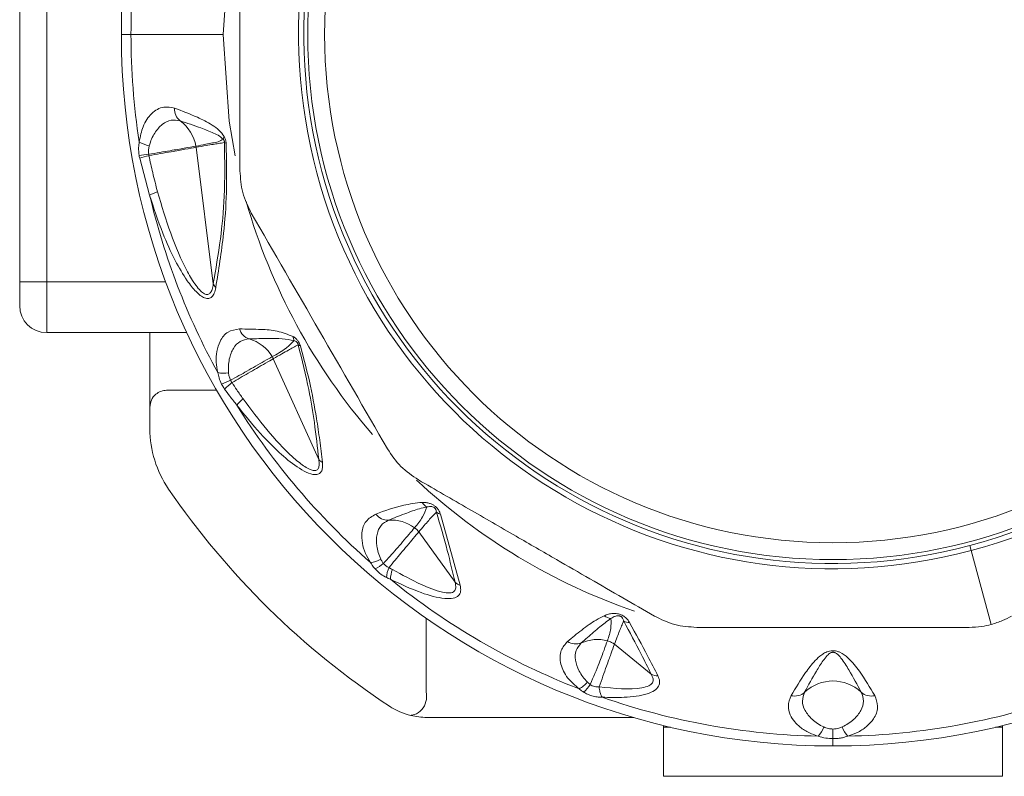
# Model space of a CAD drawing. Header units: millimetres. Extents: x -447 to 1924, y -61 to 422.
# Tile 15 of 65: x -110 to -81, y 378 to 401. Entities that reach past the tile are written whole.
import ezdxf

# ---------------------------------------------------------------- set-up
doc = ezdxf.new("R2010")
doc.units = ezdxf.units.MM

# ---------------------------------------------------------------- blocks, each defined once
blk = doc.blocks.new('Drawing View1')
at = {"color": 7, "linetype": 'Continuous', "lineweight": 18}
for p, q in [((94.221, -16.035), (94.221, -1.435)), ((95.021, -16.035), (95.021, -1.435)), ((97.221, -8.735), (97.506, -8.735)), ((100.221, -8.735), (97.506, -8.735)), ((99.428, -12.064), (99.934, -16.098)), ((98.055, -13.473), (97.762, -12.386)), ((94.221, -16.735), (94.221, -16.035)), ((94.221, -16.035), (95.021, -16.035)), ((95.021, -17.535), (95.021, -16.035)), ((95.021, -16.035), (98.531, -16.035)), ((95.021, -17.535), (99.154, -17.535)), ((98.064, -17.535), (98.064, -19.726)), ((101.705, -18.305), (103.049, -21.28)), ((98.899, -19.235), (100.034, -19.235)), ((98.064, -20.369), (98.064, -19.739)), ((106.641, -22.895), (107.221, -24.991)), ((105.997, -23.416), (107.068, -24.904)), ((122.262, -23.815), (122.302, -23.966)), ((122.302, -23.966), (122.887, -26.15)), ((106.221, -25.969), (106.221, -28.057)), ((111.772, -26.733), (112.855, -27.612)), ((106.221, -28.057), (106.221, -28.058)), ((112.331, -28.892), (106.234, -28.892)), ((113.221, -29.181), (113.221, -29.131)), ((113.221, -30.631), (113.221, -29.181)), ((113.221, -29.181), (113.43, -29.181)), ((118.221, -29.235), (118.221, -29.519)), ((123.012, -29.181), (123.221, -29.181)), ((123.221, -29.131), (123.221, -29.181)), ((123.221, -29.181), (123.221, -30.631)), ((118.221, -29.735), (118.221, -29.519)), ((123.221, -30.631), (113.221, -30.631))]:
    blk.add_line(p, q, dxfattribs=at)
at = {"color": 7, "linetype": 'Continuous', "lineweight": 18, "flags": 128}
for points in [[(100.553, -5.295), (100.404, -6.173), (100.221, -8.735)], [(100.221, -8.735), (100.404, -11.297), (100.581, -12.317)]]:
    blk.add_lwpolyline(points, dxfattribs=at)
at = {"color": 7, "linetype": 'Continuous', "lineweight": 18}
for radius in [15.5, 15]:
    blk.add_circle((118.221, -8.735), radius, dxfattribs=at)
for centre, radius, start, end in [((118.221, -8.735), 21, 270, 180), ((118.221, -8.735), 15.768, 285, 105), ((118.221, -8.735), 15.612, 285, 105), ((118.221, -8.735), 15.768, 105, 285), ((118.221, -8.735), 15.612, 105, 285), ((118.221, -8.735), 20.715, 171.2076, 180), ((118.221, -8.735), 21, 180, 270), ((118.221, -8.735), 20.715, 180, 188.7924), ((99.24, -10.932), 0.452, 177.0824, 231.0736), ((98.261, -12.237), 1.179, 10.1165, 53.9079), ((98.169, -11.266), 0.761, 236.5758, 260.5903), ((100.499, -11.87), 0.274, 152.8552, 171.1806), ((98.905, -12.13), 0.527, 7.1471, 10.9644), ((100.376, -11.709), 0.241, 242.5119, 255.0672), ((97.334, -7.494), 4.825, 274.8986, 278.2754), ((98.697, -15.234), 2.997, 102.7357, 108.1829), ((98.967, -15.446), 2.173, 108.1662, 114.8225), ((118.221, -8.735), 20.715, 193.2231, 208.7924), ((118.221, -8.735), 18, 195.8753, 220.9986), ((100.27, -15.941), 0.371, 204.9775, 225.1315), ((95.021, -16.735), 0.8, 180, 270), ((101.136, -17.292), 0.452, 197.0824, 251.0736), ((100.664, -18.85), 1.177, 31.0277, 73.9434), ((102.632, -17.629), 0.344, 183.5806, 204.3894), ((102.558, -17.69), 0.238, 239.937, 256.7519), ((100.244, -17.972), 0.761, 256.5756, 280.5902), ((99.344, -16.738), 2.461, 289.8898, 296.5422), ((101.393, -20.279), 1.559, 125.5588, 136.1413), ((101.731, -20.599), 1.441, 129.5516, 139.9201), ((118.221, -8.735), 20.715, 211.8676, 228.7924), ((101.221, -20.369), 3.157, 180, 214.3869), ((103.334, -21.03), 0.379, 221.0953, 241.7317), ((118.221, -8.735), 18, 226.9592, 251.0059), ((118.221, -8.735), 23.757, 214.3869, 236.5672), ((106.45, -22.327), 0.413, 211.8044, 238.5199), ((105.093, -22.619), 0.452, 217.0824, 271.0736), ((106.749, -22.539), 0.372, 231.6841, 253.0823), ((105.184, -24.235), 1.168, 53.8038, 94.0521), ((104.487, -23.564), 0.761, 276.5757, 300.5903), ((104.218, -23.507), 1.116, 296.1355, 311.2401), ((105.842, -24.805), 0.796, 155.0575, 177.1112), ((105.966, -24.84), 0.805, 157.352, 178.2718), ((118.221, -8.735), 20.715, 230.9198, 248.7924), ((107.349, -24.588), 0.423, 228.3487, 252.4435), ((111.723, -25.549), 0.427, 233.4449, 262.7909), ((112.235, -25.678), 0.417, 243.1273, 267.8975), ((110.633, -26.272), 0.452, 237.0824, 291.0736), ((111.27, -27.754), 1.162, 75.3904, 114.1143), ((110.387, -27.367), 0.761, 296.5758, 320.5903), ((113.066, -27.222), 0.444, 241.635, 268.6537), ((118.221, -29.033), 1.216, 46.5845, 133.4155), ((150.772, -28.058), 44.551, 180, 180.3881), ((110.271, -27.431), 0.925, 309.5889, 328.2249), ((117.089, -27.81), 0.452, 257.0824, 311.0736), ((119.353, -27.81), 0.452, 228.9264, 282.9176), ((118.221, -8.735), 20.715, 250.7909, 268.7924), ((118.221, -8.735), 20.715, 271.2076, 289.209), ((106.235, -26.89), 2.002, 236.5672, 246.684), ((106.233, -26.896), 1.996, 246.6784, 256.3363), ((106.234, -26.889), 2.003, 256.3399, 269.9905), ((117.232, -28.922), 0.761, 316.5756, 340.5902), ((119.21, -28.922), 0.761, 199.4098, 223.4244)]:
    blk.add_arc(centre, radius, start, end, dxfattribs=at)
for points, knots in [([(100.721, -12.754), (100.721, -11.415), (100.721, -8.735), (100.721, -6.056), (100.721, -4.716)], [0, 0, 0, 0, 0.499933, 1, 1, 1, 1]), ([(97.749, -11.901), (97.781, -11.745), (97.851, -11.395), (98.114, -11.032), (98.443, -10.839), (98.681, -10.887), (98.789, -10.909)], [0, 0, 0, 0, 0.210078, 0.472065, 0.762912, 1, 1, 1, 1]), ([(98.789, -10.909), (99.014, -10.992), (99.383, -11.128), (99.824, -11.355), (100.095, -11.531), (100.208, -11.681), (100.255, -11.744)], [0, 0, 0, 0, 0.4565545, 0.748856, 0.8946267, 1, 1, 1, 1]), ([(98.044, -12.017), (98.066, -11.949), (98.109, -11.811), (98.236, -11.583), (98.426, -11.368), (98.687, -11.236), (98.866, -11.268), (98.956, -11.283)], [0, 0, 0, 0, 0.117161, 0.239899, 0.491313, 0.74564, 1, 1, 1, 1]), ([(98.956, -11.283), (99.162, -11.35), (99.497, -11.459), (99.88, -11.616), (100.098, -11.713), (100.192, -11.795), (100.228, -11.828)], [0, 0, 0, 0, 0.470738, 0.766879, 0.908603, 1, 1, 1, 1]), ([(97.746, -12.302), (97.738, -12.224), (97.723, -12.083), (97.741, -11.958), (97.749, -11.901)], [0, 0, 0, 0, 0.552011, 1, 1, 1, 1]), ([(100.228, -11.828), (100.178, -11.854), (100.077, -11.907), (99.899, -11.937), (99.682, -11.982), (99.519, -12.012), (99.422, -12.029)], [0, 0, 0, 0, 0.201655, 0.404918, 0.64705, 1, 1, 1, 1]), ([(100.228, -11.828), (100.234, -11.834), (100.244, -11.847), (100.255, -11.869), (100.261, -11.889), (100.264, -11.906), (100.264, -11.917), (100.264, -11.923)], [0, 0, 0, 0, 0.312066, 0.577689, 0.709478, 0.846396, 1, 1, 1, 1]), ([(100.255, -11.744), (100.271, -11.776), (100.292, -11.82), (100.309, -11.891), (100.312, -11.924), (100.314, -11.942)], [0, 0, 0, 0, 0.527893, 0.749645, 1, 1, 1, 1]), ([(98.029, -12.269), (98.025, -12.221), (98.019, -12.133), (98.036, -12.053), (98.044, -12.017)], [0, 0, 0, 0, 0.543645, 1, 1, 1, 1]), ([(99.422, -12.029), (99.321, -12.047), (99.141, -12.08), (98.647, -12.166), (98.248, -12.233), (98.029, -12.269)], [0, 0, 0, 0, 0.361519, 0.649049, 1, 1, 1, 1]), ([(99.428, -12.064), (99.33, -12.081), (99.155, -12.112), (98.667, -12.198), (98.263, -12.27), (98.036, -12.311)], [0, 0, 0, 0, 0.351286, 0.635427, 1, 1, 1, 1]), ([(100.264, -11.923), (100.204, -11.932), (100.093, -11.949), (99.914, -11.98), (99.695, -12.017), (99.527, -12.047), (99.428, -12.064)], [0, 0, 0, 0, 0.215335, 0.398234, 0.642077, 1, 1, 1, 1]), ([(100.264, -11.923), (100.272, -12.462), (100.287, -13.479), (100.147, -14.858), (100.008, -15.664), (99.934, -16.098)], [0, 0, 0, 0, 0.342559, 0.646235, 1, 1, 1, 1]), ([(100.314, -11.942), (100.324, -12.437), (100.345, -13.379), (100.231, -14.813), (100.091, -15.684), (100.008, -16.204)], [0, 0, 0, 0, 0.308412, 0.587789, 1, 1, 1, 1]), ([(97.762, -12.386), (97.758, -12.371), (97.752, -12.343), (97.748, -12.314), (97.746, -12.302)], [0, 0, 0, 0, 0.560051, 1, 1, 1, 1]), ([(98.036, -12.311), (98.034, -12.303), (98.031, -12.289), (98.029, -12.275), (98.029, -12.269)], [0, 0, 0, 0, 0.560002, 1, 1, 1, 1]), ([(98.29, -13.381), (98.24, -13.192), (98.147, -12.837), (98.072, -12.478), (98.036, -12.311)], [0, 0, 0, 0, 0.534048, 1, 1, 1, 1]), ([(100.008, -16.204), (99.995, -16.262), (99.971, -16.371), (99.901, -16.485), (99.802, -16.539), (99.64, -16.513), (99.411, -16.329), (99.112, -15.945), (98.776, -15.362), (98.393, -14.516), (98.178, -13.853), (98.055, -13.473)], [0, 0, 0, 0, 0.053488, 0.101165, 0.145724, 0.192526, 0.283011, 0.383772, 0.541991, 0.738283, 1, 1, 1, 1]), ([(99.934, -16.098), (99.925, -16.154), (99.907, -16.257), (99.853, -16.369), (99.773, -16.42), (99.668, -16.395), (99.548, -16.299), (99.372, -16.087), (98.836, -15.187), (98.538, -14.202), (98.29, -13.381)], [0, 0, 0, 0, 0.051327, 0.09442, 0.134349, 0.174419, 0.220939, 0.27713, 0.398157, 1, 1, 1, 1]), ([(105.075, -20.966), (104.406, -19.806), (103.066, -17.486), (101.726, -15.165), (101.056, -14.004)], [0, 0, 0, 0, 0.499632, 1, 1, 1, 1]), ([(100.067, -18.712), (100.048, -18.608), (100.006, -18.383), (100.031, -18.065), (100.135, -17.744), (100.352, -17.482), (100.586, -17.444), (100.704, -17.424)], [0, 0, 0, 0, 0.137707, 0.297654, 0.485766, 0.740451, 1, 1, 1, 1]), ([(100.704, -17.424), (100.92, -17.428), (101.284, -17.434), (101.801, -17.463), (102.129, -17.589), (102.289, -17.65)], [0, 0, 0, 0, 0.427707, 0.722359, 1, 1, 1, 1]), ([(100.384, -18.72), (100.38, -18.649), (100.374, -18.504), (100.415, -18.246), (100.52, -17.979), (100.72, -17.766), (100.9, -17.735), (100.989, -17.719)], [0, 0, 0, 0, 0.117122, 0.23984, 0.491204, 0.745529, 1, 1, 1, 1]), ([(100.989, -17.719), (101.184, -17.714), (101.511, -17.706), (101.946, -17.701), (102.199, -17.748), (102.319, -17.771)], [0, 0, 0, 0, 0.4373839, 0.7346037, 1, 1, 1, 1]), ([(102.289, -17.65), (102.315, -17.667), (102.361, -17.698), (102.417, -17.757), (102.455, -17.811), (102.484, -17.863), (102.496, -17.901), (102.503, -17.921)], [0, 0, 0, 0, 0.303841, 0.543349, 0.671179, 0.821746, 1, 1, 1, 1]), ([(102.319, -17.771), (102.243, -17.847), (102.054, -18.036), (101.815, -18.166), (101.672, -18.243)], [0, 0, 0, 0, 0.404874, 1, 1, 1, 1]), ([(102.439, -17.896), (102.389, -17.921), (102.292, -17.971), (102.134, -18.061), (101.939, -18.171), (101.79, -18.256), (101.705, -18.305)], [0, 0, 0, 0, 0.1994012, 0.3895888, 0.6507497, 1, 1, 1, 1]), ([(102.319, -17.771), (102.333, -17.776), (102.358, -17.785), (102.389, -17.807), (102.409, -17.828), (102.421, -17.844), (102.43, -17.861), (102.436, -17.878), (102.438, -17.89), (102.439, -17.896)], [0, 0, 0, 0, 0.336697, 0.565233, 0.658713, 0.752306, 0.821694, 0.902667, 1, 1, 1, 1]), ([(102.439, -17.896), (102.552, -18.343), (102.754, -19.144), (102.936, -20.26), (103.009, -20.919), (103.049, -21.28)], [0, 0, 0, 0, 0.364986, 0.653176, 1, 1, 1, 1]), ([(102.503, -17.921), (102.598, -18.276), (102.797, -19.024), (102.963, -19.936), (103.082, -20.725), (103.13, -21.147), (103.155, -21.364)], [0, 0, 0, 0, 0.283427, 0.598157, 0.79281, 1, 1, 1, 1]), ([(101.672, -18.243), (101.604, -18.283), (101.482, -18.354), (101.204, -18.513), (100.879, -18.7), (100.611, -18.847), (100.443, -18.939)], [0, 0, 0, 0, 0.294643, 0.521096, 0.701932, 1, 1, 1, 1]), ([(101.672, -18.243), (101.679, -18.254), (101.691, -18.274), (101.701, -18.296), (101.705, -18.305)], [0, 0, 0, 0, 0.559976, 1, 1, 1, 1]), ([(101.705, -18.305), (101.637, -18.345), (101.515, -18.414), (101.239, -18.574), (100.915, -18.761), (100.651, -18.915), (100.487, -19.011)], [0, 0, 0, 0, 0.294538, 0.521008, 0.701872, 1, 1, 1, 1]), ([(100.181, -19.051), (100.153, -18.991), (100.101, -18.876), (100.078, -18.764), (100.067, -18.712)], [0, 0, 0, 0, 0.530896, 1, 1, 1, 1]), ([(100.443, -18.939), (100.428, -18.901), (100.398, -18.827), (100.388, -18.755), (100.384, -18.72)], [0, 0, 0, 0, 0.523137, 1, 1, 1, 1]), ([(100.27, -19.199), (100.252, -19.172), (100.219, -19.125), (100.193, -19.074), (100.181, -19.051)], [0, 0, 0, 0, 0.560194, 1, 1, 1, 1]), ([(100.487, -19.011), (100.478, -18.998), (100.461, -18.975), (100.449, -18.95), (100.443, -18.939)], [0, 0, 0, 0, 0.560007, 1, 1, 1, 1]), ([(100.813, -19.488), (100.752, -19.401), (100.641, -19.244), (100.534, -19.083), (100.487, -19.011)], [0, 0, 0, 0, 0.554562, 1, 1, 1, 1]), ([(98.064, -19.739), (98.073, -19.666), (98.09, -19.52), (98.223, -19.356), (98.386, -19.256), (98.501, -19.241), (98.558, -19.234)], [0, 0, 0, 0, 0.2793328, 0.5588645, 0.7793628, 1, 1, 1, 1]), ([(98.558, -19.234), (98.621, -19.234), (98.734, -19.235), (98.848, -19.235), (98.899, -19.235)], [0, 0, 0, 0, 0.5485612, 1, 1, 1, 1]), ([(100.628, -19.672), (100.56, -19.586), (100.437, -19.431), (100.321, -19.27), (100.27, -19.199)], [0, 0, 0, 0, 0.555292, 1, 1, 1, 1]), ([(103.155, -21.364), (103.158, -21.418), (103.164, -21.521), (103.13, -21.641), (103.053, -21.716), (102.834, -21.747), (102.393, -21.512), (101.856, -21.065), (101.25, -20.453), (100.857, -19.959), (100.628, -19.672)], [0, 0, 0, 0, 0.054232, 0.103303, 0.150337, 0.200897, 0.369635, 0.542742, 0.734318, 1, 1, 1, 1]), ([(103.049, -21.28), (103.055, -21.331), (103.066, -21.425), (103.046, -21.538), (102.986, -21.604), (102.883, -21.608), (102.748, -21.558), (102.54, -21.431), (101.829, -20.837), (101.276, -20.103), (100.813, -19.488)], [0, 0, 0, 0, 0.051613, 0.09536, 0.137319, 0.180165, 0.228028, 0.285272, 0.402314, 1, 1, 1, 1]), ([(112.952, -25.9), (112.642, -25.721), (112.013, -25.358), (111.047, -24.801), (109.996, -24.194), (108.801, -23.504), (107.433, -22.714), (106.482, -22.165), (105.99, -21.881)], [0, 0, 0, 0, 0.135419, 0.274991, 0.415244, 0.585607, 0.785782, 1, 1, 1, 1]), ([(104.732, -22.891), (104.996, -22.791), (105.414, -22.631), (105.914, -22.568), (106.099, -22.544)], [0, 0, 0, 0, 0.629625, 1, 1, 1, 1]), ([(106.099, -22.544), (106.137, -22.545), (106.205, -22.547), (106.309, -22.569), (106.398, -22.605), (106.48, -22.655), (106.553, -22.724), (106.61, -22.81), (106.63, -22.866), (106.641, -22.895)], [0, 0, 0, 0, 0.202674, 0.363901, 0.493169, 0.594446, 0.716905, 0.852714, 1, 1, 1, 1]), ([(104.574, -24.32), (104.521, -24.229), (104.405, -24.034), (104.32, -23.73), (104.306, -23.397), (104.416, -23.072), (104.624, -22.953), (104.732, -22.891)], [0, 0, 0, 0, 0.136663, 0.294577, 0.479617, 0.72985, 1, 1, 1, 1]), ([(105.101, -23.071), (105.262, -23.006), (105.499, -22.911), (105.804, -22.801), (106.018, -22.73), (106.161, -22.696), (106.234, -22.679)], [0, 0, 0, 0, 0.429633, 0.636413, 0.813229, 1, 1, 1, 1]), ([(106.234, -22.679), (106.198, -22.78), (106.118, -22.999), (105.959, -23.19), (105.873, -23.293)], [0, 0, 0, 0, 0.460533, 1, 1, 1, 1]), ([(106.519, -22.831), (106.48, -22.87), (106.402, -22.949), (106.283, -23.085), (106.147, -23.241), (106.05, -23.354), (105.997, -23.416)], [0, 0, 0, 0, 0.2134593, 0.4293792, 0.6901911, 1, 1, 1, 1]), ([(106.234, -22.679), (106.26, -22.674), (106.304, -22.665), (106.37, -22.667), (106.422, -22.681), (106.458, -22.703), (106.476, -22.719), (106.491, -22.737), (106.504, -22.76), (106.515, -22.794), (106.517, -22.816), (106.519, -22.831)], [0, 0, 0, 0, 0.274116, 0.463194, 0.592982, 0.653123, 0.685144, 0.720858, 0.783468, 0.856593, 1, 1, 1, 1]), ([(106.519, -22.831), (106.631, -23.215), (106.839, -23.927), (106.995, -24.596), (107.068, -24.904)], [0, 0, 0, 0, 0.53826, 1, 1, 1, 1]), ([(104.874, -24.219), (104.847, -24.153), (104.792, -24.019), (104.742, -23.763), (104.75, -23.476), (104.865, -23.207), (105.022, -23.116), (105.101, -23.071)], [0, 0, 0, 0, 0.117118, 0.239833, 0.491188, 0.745502, 1, 1, 1, 1]), ([(105.873, -23.293), (105.825, -23.352), (105.739, -23.456), (105.538, -23.692), (105.297, -23.975), (105.086, -24.203), (104.954, -24.346)], [0, 0, 0, 0, 0.287161, 0.511571, 0.692984, 1, 1, 1, 1]), ([(105.997, -23.416), (105.949, -23.473), (105.863, -23.575), (105.669, -23.807), (105.435, -24.087), (105.242, -24.322), (105.121, -24.469)], [0, 0, 0, 0, 0.28629, 0.510661, 0.69222, 1, 1, 1, 1]), ([(105.873, -23.293), (105.899, -23.313), (105.946, -23.35), (105.982, -23.396), (105.997, -23.416)], [0, 0, 0, 0, 0.559847, 1, 1, 1, 1]), ([(104.71, -24.509), (104.68, -24.473), (104.628, -24.411), (104.59, -24.346), (104.574, -24.32)], [0, 0, 0, 0, 0.579744, 1, 1, 1, 1]), ([(104.954, -24.346), (104.936, -24.322), (104.906, -24.28), (104.884, -24.237), (104.874, -24.219)], [0, 0, 0, 0, 0.574767, 1, 1, 1, 1]), ([(105.121, -24.469), (105.086, -24.454), (105.022, -24.425), (104.975, -24.371), (104.954, -24.346)], [0, 0, 0, 0, 0.541687, 1, 1, 1, 1]), ([(105.047, -24.765), (104.989, -24.733), (104.899, -24.684), (104.785, -24.589), (104.735, -24.536), (104.71, -24.509)], [0, 0, 0, 0, 0.4821932, 0.7402634, 1, 1, 1, 1]), ([(105.224, -24.53), (105.205, -24.519), (105.17, -24.499), (105.136, -24.478), (105.121, -24.469)], [0, 0, 0, 0, 0.557314, 1, 1, 1, 1]), ([(107.068, -24.904), (107.082, -24.961), (107.101, -25.043), (107.08, -25.127), (107.046, -25.173), (106.99, -25.205), (106.88, -25.225), (106.579, -25.182), (105.996, -24.951), (105.505, -24.683), (105.224, -24.53)], [0, 0, 0, 0, 0.088148, 0.127362, 0.165638, 0.20809, 0.253003, 0.357761, 0.633199, 1, 1, 1, 1]), ([(105.162, -24.815), (105.141, -24.806), (105.102, -24.79), (105.064, -24.773), (105.047, -24.765)], [0, 0, 0, 0, 0.558376, 1, 1, 1, 1]), ([(107.221, -24.991), (107.231, -25.053), (107.25, -25.174), (107.179, -25.31), (107.013, -25.385), (106.648, -25.387), (106.003, -25.21), (105.464, -24.957), (105.162, -24.815)], [0, 0, 0, 0, 0.0942, 0.182499, 0.278775, 0.389657, 0.657979, 1, 1, 1, 1]), ([(111.469, -25.892), (111.511, -25.875), (111.587, -25.844), (111.718, -25.82), (111.849, -25.823), (111.977, -25.86), (112.083, -25.923), (112.164, -26.004), (112.2, -26.063), (112.22, -26.095)], [0, 0, 0, 0, 0.195281, 0.351729, 0.494735, 0.605844, 0.71819, 0.84666, 1, 1, 1, 1]), ([(110.388, -26.651), (110.525, -26.537), (110.73, -26.366), (111.016, -26.158), (111.23, -26.014), (111.387, -25.934), (111.469, -25.892)], [0, 0, 0, 0, 0.420929, 0.628617, 0.808166, 1, 1, 1, 1]), ([(110.795, -26.693), (110.916, -26.585), (111.096, -26.424), (111.33, -26.227), (111.498, -26.092), (111.612, -26.013), (111.67, -25.973)], [0, 0, 0, 0, 0.4256024, 0.6341072, 0.8127261, 1, 1, 1, 1]), ([(111.67, -25.973), (111.673, -26.071), (111.68, -26.285), (111.605, -26.508), (111.563, -26.63)], [0, 0, 0, 0, 0.4557088, 1, 1, 1, 1]), ([(111.67, -25.973), (111.71, -25.945), (111.761, -25.91), (111.854, -25.891), (111.902, -25.892), (111.938, -25.903), (111.959, -25.912), (111.977, -25.924), (112.004, -25.95), (112.03, -25.993), (112.041, -26.029), (112.047, -26.05)], [0, 0, 0, 0, 0.388997, 0.491274, 0.578221, 0.607166, 0.63573, 0.666015, 0.700417, 0.824832, 1, 1, 1, 1]), ([(112.047, -26.05), (112.025, -26.097), (111.982, -26.191), (111.919, -26.348), (111.849, -26.528), (111.799, -26.661), (111.772, -26.733)], [0, 0, 0, 0, 0.21465, 0.427263, 0.688154, 1, 1, 1, 1]), ([(112.047, -26.05), (112.222, -26.377), (112.505, -26.905), (112.759, -27.417), (112.855, -27.612)], [0, 0, 0, 0, 0.619883, 1, 1, 1, 1]), ([(112.22, -26.095), (112.401, -26.424), (112.693, -26.955), (112.956, -27.469), (113.056, -27.665)], [0, 0, 0, 0, 0.620107, 1, 1, 1, 1]), ([(122.887, -26.15), (123.003, -26.114), (123.214, -26.049), (123.404, -25.947), (123.49, -25.9)], [0, 0, 0, 0, 0.54545, 1, 1, 1, 1]), ([(122.24, -26.235), (121.883, -26.235), (121.156, -26.235), (120.041, -26.235), (118.827, -26.235), (117.447, -26.235), (115.868, -26.235), (114.77, -26.235), (114.202, -26.235)], [0, 0, 0, 0, 0.135414, 0.274984, 0.415234, 0.58558, 0.78576, 1, 1, 1, 1]), ([(122.24, -26.235), (122.364, -26.231), (122.581, -26.223), (122.796, -26.172), (122.887, -26.15)], [0, 0, 0, 0, 0.573868, 1, 1, 1, 1]), ([(110.727, -28.047), (110.608, -27.943), (110.341, -27.708), (110.157, -27.3), (110.153, -26.918), (110.315, -26.734), (110.388, -26.651)], [0, 0, 0, 0, 0.2091723, 0.4692564, 0.7606952, 1, 1, 1, 1]), ([(110.975, -27.85), (110.927, -27.797), (110.829, -27.69), (110.695, -27.466), (110.604, -27.194), (110.62, -26.902), (110.737, -26.763), (110.795, -26.693)], [0, 0, 0, 0, 0.117159, 0.239896, 0.491308, 0.745636, 1, 1, 1, 1]), ([(111.563, -26.63), (111.535, -26.711), (111.479, -26.868), (111.316, -27.312), (111.151, -27.7), (111.057, -27.918)], [0, 0, 0, 0, 0.321949, 0.6179, 1, 1, 1, 1]), ([(111.563, -26.63), (111.606, -26.643), (111.681, -26.666), (111.744, -26.712), (111.772, -26.733)], [0, 0, 0, 0, 0.559728, 1, 1, 1, 1]), ([(111.772, -26.733), (111.741, -26.818), (111.684, -26.973), (111.527, -27.405), (111.397, -27.776), (111.322, -27.988)], [0, 0, 0, 0, 0.342164, 0.623264, 1, 1, 1, 1]), ([(119.454, -28.25), (119.312, -28.008), (119.088, -27.628), (118.75, -27.197), (118.503, -26.997), (118.342, -26.937), (118.252, -26.921), (118.129, -26.925), (118.002, -26.971), (117.844, -27.069), (117.635, -27.268), (117.327, -27.671), (117.122, -28.021), (116.988, -28.25)], [0, 0, 0, 0, 0.25126, 0.396042, 0.462455, 0.47993, 0.495701, 0.509284, 0.540179, 0.56984, 0.63555, 0.761953, 1, 1, 1, 1]), ([(119.057, -28.15), (118.938, -27.928), (118.752, -27.581), (118.511, -27.207), (118.377, -27.04), (118.294, -26.987), (118.265, -26.975), (118.24, -26.97), (118.218, -26.968), (118.181, -26.972), (118.14, -26.991), (118.093, -27.023), (118.017, -27.098), (117.891, -27.264), (117.67, -27.619), (117.498, -27.939), (117.385, -28.15)], [0, 0, 0, 0, 0.2643505, 0.412633, 0.4746961, 0.4850701, 0.4933102, 0.4966759, 0.4996534, 0.5050934, 0.5165262, 0.5306861, 0.5543543, 0.6190612, 0.7494353, 1, 1, 1, 1]), ([(111.057, -27.918), (111.041, -27.906), (111.012, -27.884), (110.986, -27.86), (110.975, -27.85)], [0, 0, 0, 0, 0.555851, 1, 1, 1, 1]), ([(112.855, -27.612), (112.879, -27.66), (112.925, -27.753), (112.903, -27.878), (112.786, -27.971), (112.312, -28.091), (111.771, -28.035), (111.322, -27.988)], [0, 0, 0, 0, 0.097572, 0.186101, 0.286324, 0.407959, 1, 1, 1, 1]), ([(113.056, -27.665), (113.078, -27.72), (113.121, -27.827), (113.089, -27.978), (112.96, -28.108), (112.637, -28.245), (112.095, -28.313), (111.626, -28.302), (111.405, -28.297)], [0, 0, 0, 0, 0.103652, 0.20385, 0.314185, 0.440662, 0.737374, 1, 1, 1, 1]), ([(110.861, -28.144), (110.834, -28.127), (110.787, -28.096), (110.746, -28.062), (110.727, -28.047)], [0, 0, 0, 0, 0.55931, 1, 1, 1, 1]), ([(111.405, -28.297), (111.357, -28.296), (111.262, -28.295), (111.114, -28.26), (110.976, -28.209), (110.9, -28.166), (110.861, -28.144)], [0, 0, 0, 0, 0.273675, 0.544486, 0.766897, 1, 1, 1, 1]), ([(111.322, -27.988), (111.3, -27.991), (111.256, -27.996), (111.184, -27.984), (111.116, -27.958), (111.077, -27.932), (111.057, -27.918)], [0, 0, 0, 0, 0.255573, 0.503234, 0.749597, 1, 1, 1, 1]), ([(111.405, -28.297), (111.382, -28.249), (111.34, -28.163), (111.327, -28.042), (111.322, -27.988)], [0, 0, 0, 0, 0.559299, 1, 1, 1, 1]), ([(117.385, -28.15), (117.354, -28.236), (117.292, -28.407), (117.377, -28.687), (117.555, -28.911), (117.758, -29.075), (117.887, -29.143), (117.949, -29.175)], [0, 0, 0, 0, 0.254556, 0.508885, 0.760231, 0.882933, 1, 1, 1, 1]), ([(118.493, -29.175), (118.555, -29.142), (118.684, -29.075), (118.887, -28.911), (119.065, -28.686), (119.15, -28.406), (119.088, -28.236), (119.057, -28.15)], [0, 0, 0, 0, 0.11715, 0.23987, 0.49125, 0.745581, 1, 1, 1, 1]), ([(106.222, -28.359), (106.2, -28.447), (106.157, -28.623), (105.974, -28.773), (105.837, -28.819), (105.779, -28.83), (105.765, -28.833), (105.762, -28.834), (105.761, -28.835), (105.761, -28.835), (105.761, -28.835), (105.761, -28.835), (105.761, -28.835), (105.761, -28.836)], [0, 0, 0, 0, 0.374407, 0.748448, 0.936997, 0.984248, 0.996054, 0.997707, 0.999002, 0.999255, 0.999502, 0.999746, 1, 1, 1, 1]), ([(116.988, -28.25), (116.947, -28.352), (116.874, -28.538), (116.941, -28.804), (117.073, -29.013), (117.261, -29.193), (117.49, -29.344), (117.695, -29.415), (117.784, -29.445)], [0, 0, 0, 0, 0.237372, 0.431825, 0.589432, 0.718601, 0.877817, 1, 1, 1, 1]), ([(118.658, -29.445), (118.764, -29.407), (118.99, -29.327), (119.258, -29.135), (119.478, -28.875), (119.578, -28.562), (119.494, -28.351), (119.454, -28.25)], [0, 0, 0, 0, 0.1471224, 0.3124059, 0.5079405, 0.7647124, 1, 1, 1, 1]), ([(117.949, -29.175), (117.992, -29.192), (118.076, -29.226), (118.173, -29.232), (118.221, -29.235)], [0, 0, 0, 0, 0.511372, 1, 1, 1, 1]), ([(118.221, -29.235), (118.253, -29.234), (118.312, -29.231), (118.404, -29.21), (118.46, -29.188), (118.493, -29.175)], [0, 0, 0, 0, 0.325553, 0.611247, 1, 1, 1, 1]), ([(117.784, -29.445), (117.859, -29.468), (117.994, -29.51), (118.15, -29.516), (118.221, -29.519)], [0, 0, 0, 0, 0.54913, 1, 1, 1, 1]), ([(118.221, -29.519), (118.273, -29.517), (118.369, -29.514), (118.519, -29.49), (118.607, -29.462), (118.658, -29.445)], [0, 0, 0, 0, 0.3329763, 0.6197469, 1, 1, 1, 1])]:
    blk.add_open_spline(points, degree=3, knots=knots, dxfattribs=at)
for points in [[(100.721, -12.754), (100.736, -12.974), (100.765, -13.412), (100.959, -13.807), (101.056, -14.004)], [(105.075, -20.966), (105.198, -21.148), (105.442, -21.514), (105.808, -21.758), (105.99, -21.881)], [(112.952, -25.9), (113.149, -25.997), (113.544, -26.191), (113.982, -26.22), (114.202, -26.235)]]:
    blk.add_open_spline(points, degree=3, dxfattribs=at)

msp = doc.modelspace()

# ---------------------------------------------------------------- block references
at = {"color": 7, "linetype": 'Continuous', "lineweight": 18}
msp.add_blockref('Drawing View1', (-204.512, 408.877), dxfattribs=at)

doc.saveas('drawing.dxf')
